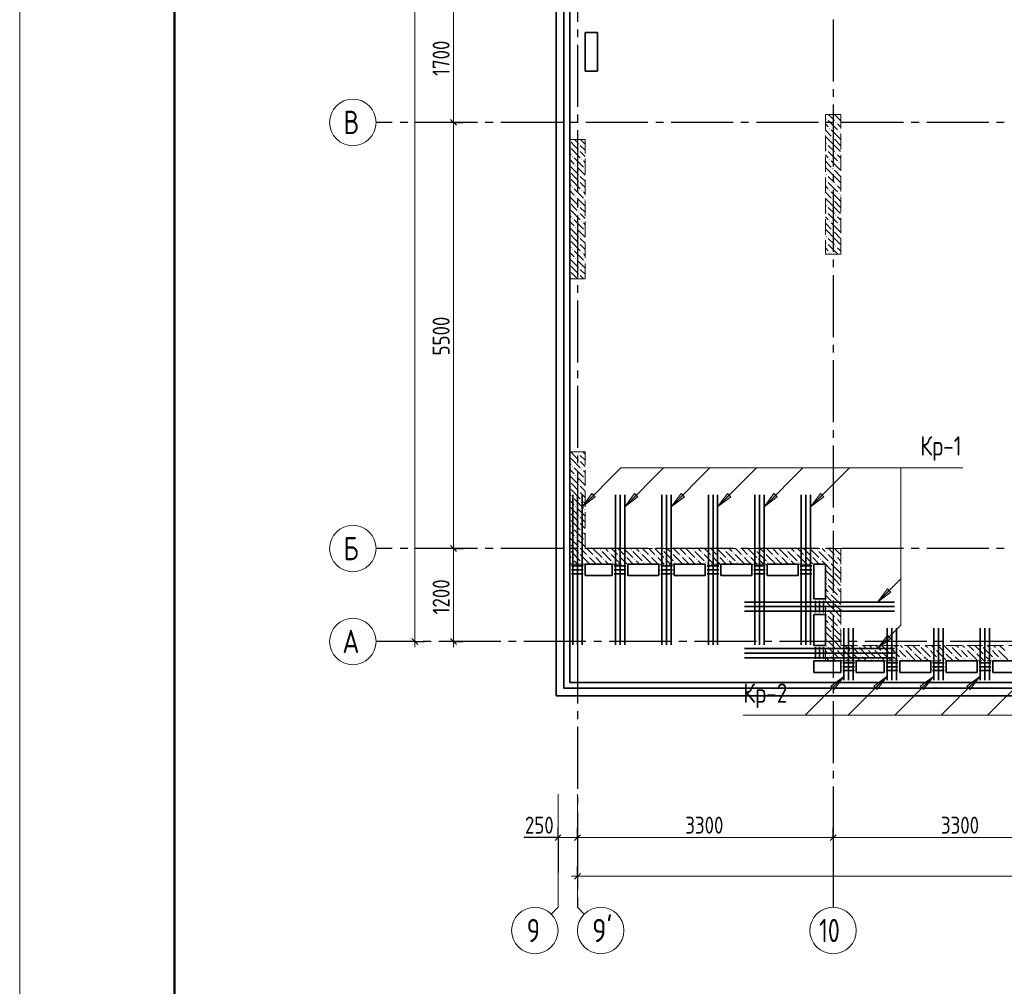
# Model space of a CAD drawing. Header units: millimetres. Extents: x 0 to 61017, y 0 to 42000.
# Tile 2 of 25: x 0 to 12710, y 15950 to 28426. Entities that reach past the tile are written whole.
import ezdxf

# ---------------------------------------------------------------- set-up
doc = ezdxf.new("R2010")
doc.units = ezdxf.units.MM
doc.linetypes.add('______2', pattern=[270, 200, -70])
doc.linetypes.add('______5', pattern=[1100, 800, -100, 100, -100])
for name, color, linetype, lineweight in [('S1 Стержни арматуры фон', 7, 'Continuous', 25), ('Standard', 7, 'Continuous', 25), ('ЖБ Пилон', 180, 'Continuous', 25), ('Оси', 40, '______5', 18), ('Позиционная метка номер позиции', 7, 'Continuous', 13), ('Поперечное армирование AW фон', 7, 'Continuous', 25), ('Размерная выноска', 7, 'Continuous', 13)]:
    doc.layers.add(name, color=color, linetype=linetype, lineweight=lineweight)
doc.layers.add('ЖБ Перекрытие верхний уровень', color=7, linetype='Continuous', lineweight=25, true_color=0xe0e0ff)
doc.layers.add('ЖБ Стена верхний уровень', color=7, linetype='Continuous', lineweight=25, true_color=0x006e00)
doc.styles.add('GOST 2.304-81', font='txt')
doc.styles.add('ISOCPEUR', font='txt')

msp = doc.modelspace()

# ---------------------------------------------------------------- hatches: boundary and pattern name
at = {"layer": 'ЖБ Пилон', "linetype": 'Continuous', "lineweight": 18, "transparency": 33554687}
for points in [[(10410, 27143), (10417, 27150), (10423, 27143), (10417, 27137)], [(10530, 27103), (10537, 27110), (10543, 27103), (10537, 27097)], [(10450, 27023), (10457, 27030), (10463, 27023), (10457, 27017)], [(10570, 26983), (10577, 26990), (10583, 26983), (10577, 26977)], [(7100, 26867), (7103, 26863), (7100, 26860)], [(7210, 26823), (7217, 26830), (7223, 26823), (7217, 26817)], [(10410, 26823), (10417, 26830), (10423, 26823), (10417, 26817)], [(10490, 26903), (10497, 26910), (10503, 26903), (10497, 26897)], [(7100, 26787), (7103, 26783), (7100, 26780)], [(7210, 26743), (7217, 26750), (7223, 26743), (7217, 26737)], [(10410, 26743), (10417, 26750), (10423, 26743), (10417, 26737)], [(10530, 26703), (10537, 26710), (10543, 26703), (10537, 26697)], [(7130, 26663), (7137, 26670), (7143, 26663), (7137, 26657)], [(7250, 26623), (7257, 26630), (7263, 26623), (7257, 26617)], [(10450, 26623), (10457, 26630), (10463, 26623), (10457, 26617)], [(10570, 26583), (10577, 26590), (10583, 26583), (10577, 26577)], [(7100, 26467), (7103, 26463), (7100, 26460)], [(7170, 26543), (7177, 26550), (7183, 26543), (7177, 26537)], [(7290, 26503), (7297, 26510), (7300, 26507), (7300, 26500), (7297, 26497)], [(10490, 26503), (10497, 26510), (10503, 26503), (10497, 26497)], [(7100, 26387), (7103, 26383), (7100, 26380)], [(7210, 26423), (7217, 26430), (7223, 26423), (7217, 26417)], [(7210, 26343), (7217, 26350), (7223, 26343), (7217, 26337)], [(10410, 26423), (10417, 26430), (10423, 26423), (10417, 26417)], [(10410, 26343), (10417, 26350), (10423, 26343), (10417, 26337)], [(7130, 26263), (7137, 26270), (7143, 26263), (7137, 26257)], [(7250, 26223), (7257, 26230), (7263, 26223), (7257, 26217)], [(10450, 26223), (10457, 26230), (10463, 26223), (10457, 26217)], [(10530, 26303), (10537, 26310), (10543, 26303), (10537, 26297)], [(10570, 26183), (10577, 26190), (10583, 26183), (10577, 26177)], [(7100, 26067), (7103, 26063), (7100, 26060)], [(7170, 26143), (7177, 26150), (7183, 26143), (7177, 26137)], [(7290, 26103), (7297, 26110), (7300, 26107), (7300, 26100), (7297, 26097)], [(10490, 26103), (10497, 26110), (10503, 26103), (10497, 26097)], [(7100, 25987), (7103, 25983), (7100, 25980)], [(7210, 26023), (7217, 26030), (7223, 26023), (7217, 26017)], [(7210, 25943), (7217, 25950), (7223, 25943), (7217, 25937)], [(10410, 26023), (10417, 26030), (10423, 26023), (10417, 26017)], [(10410, 25943), (10417, 25950), (10423, 25943), (10417, 25937)], [(7130, 25863), (7137, 25870), (7143, 25863), (7137, 25857)], [(7250, 25823), (7257, 25830), (7263, 25823), (7257, 25817)], [(10450, 25823), (10457, 25830), (10463, 25823), (10457, 25817)], [(10530, 25903), (10537, 25910), (10543, 25903), (10537, 25897)], [(7170, 25743), (7177, 25750), (7183, 25743), (7177, 25737)], [(7290, 25703), (7297, 25710), (7300, 25707), (7300, 25700), (7297, 25697)], [(10490, 25703), (10497, 25710), (10503, 25703), (10497, 25697)], [(10570, 25783), (10577, 25790), (10583, 25783), (10577, 25777)], [(7100, 25667), (7103, 25663), (7100, 25660)], [(7100, 25587), (7103, 25583), (7100, 25580)], [(7210, 25623), (7217, 25630), (7223, 25623), (7217, 25617)], [(7210, 25543), (7217, 25550), (7223, 25543), (7217, 25537)], [(10410, 25623), (10417, 25630), (10423, 25623), (10417, 25617)], [(10410, 25543), (10417, 25550), (10423, 25543), (10417, 25537)], [(7130, 25463), (7137, 25470), (7143, 25463), (7137, 25457)], [(7250, 25423), (7257, 25430), (7263, 25423), (7257, 25417)], [(10450, 25423), (10457, 25430), (10463, 25423), (10457, 25417)], [(10530, 25503), (10537, 25510), (10543, 25503), (10537, 25497)], [(7170, 25343), (7177, 25350), (7183, 25343), (7177, 25337)], [(7290, 25303), (7297, 25310), (7300, 25307), (7300, 25300), (7297, 25297)], [(7100, 25267), (7103, 25263), (7100, 25260)], [(7100, 25187), (7103, 25183), (7100, 25180)], [(7210, 25223), (7217, 25230), (7223, 25223), (7217, 25217)], [(7210, 25143), (7217, 25150), (7223, 25143), (7217, 25137)]]:
    msp.add_hatch(color=7, dxfattribs=at).paths.add_polyline_path(points, flags=16)
at = {"layer": 'ЖБ Стена верхний уровень', "linetype": 'Continuous', "lineweight": 18, "transparency": 33554687}
for points in [[(7100, 22787), (7103, 22783), (7100, 22780)], [(7210, 22823), (7217, 22830), (7223, 22823), (7217, 22817)], [(7130, 22663), (7137, 22670), (7143, 22663), (7137, 22657)], [(7210, 22743), (7217, 22750), (7223, 22743), (7217, 22737)], [(7250, 22623), (7257, 22630), (7263, 22623), (7257, 22617)], [(7170, 22543), (7177, 22550), (7183, 22543), (7177, 22537)], [(7290, 22503), (7297, 22510), (7300, 22507), (7300, 22500), (7297, 22497)], [(7100, 22467), (7103, 22463), (7100, 22460)], [(7100, 22387), (7103, 22383), (7100, 22380)], [(7210, 22423), (7217, 22430), (7223, 22423), (7217, 22417)], [(7130, 22263), (7137, 22270), (7143, 22263), (7137, 22257)], [(7210, 22343), (7217, 22350), (7223, 22343), (7217, 22337)], [(7170, 22143), (7177, 22150), (7183, 22143), (7177, 22137)], [(7250, 22223), (7257, 22230), (7263, 22223), (7257, 22217)], [(7100, 22067), (7103, 22063), (7100, 22060)], [(7210, 22023), (7217, 22030), (7223, 22023), (7217, 22017)], [(7290, 22103), (7297, 22110), (7300, 22107), (7300, 22100), (7297, 22097)], [(7100, 21987), (7103, 21983), (7100, 21980)], [(7130, 21863), (7137, 21870), (7143, 21863), (7137, 21857)], [(7210, 21943), (7217, 21950), (7223, 21943), (7217, 21937)], [(7170, 21743), (7177, 21750), (7183, 21743), (7177, 21737)], [(7250, 21823), (7257, 21830), (7263, 21823), (7257, 21817)], [(7100, 21667), (7103, 21663), (7100, 21660)], [(7210, 21623), (7217, 21630), (7223, 21623), (7217, 21617)], [(7290, 21703), (7297, 21710), (7300, 21707), (7300, 21700), (7297, 21697)], [(7100, 21587), (7103, 21583), (7100, 21580)], [(7210, 21543), (7217, 21550), (7223, 21543), (7217, 21537)], [(7330, 21503), (7337, 21510), (7343, 21503), (7337, 21497)], [(7410, 21503), (7417, 21510), (7423, 21503), (7417, 21497)], [(7490, 21583), (7497, 21590), (7503, 21583), (7497, 21577)], [(7610, 21543), (7617, 21550), (7623, 21543), (7617, 21537)], [(7730, 21503), (7737, 21510), (7743, 21503), (7737, 21497)], [(7810, 21503), (7817, 21510), (7823, 21503), (7817, 21497)], [(7890, 21583), (7897, 21590), (7903, 21583), (7897, 21577)], [(8010, 21543), (8017, 21550), (8023, 21543), (8017, 21537)], [(8130, 21503), (8137, 21510), (8143, 21503), (8137, 21497)], [(8210, 21503), (8217, 21510), (8223, 21503), (8217, 21497)], [(8290, 21583), (8297, 21590), (8303, 21583), (8297, 21577)], [(8410, 21543), (8417, 21550), (8423, 21543), (8417, 21537)], [(8530, 21503), (8537, 21510), (8543, 21503), (8537, 21497)], [(8610, 21503), (8617, 21510), (8623, 21503), (8617, 21497)], [(8690, 21583), (8697, 21590), (8703, 21583), (8697, 21577)], [(8810, 21543), (8817, 21550), (8823, 21543), (8817, 21537)], [(8930, 21503), (8937, 21510), (8943, 21503), (8937, 21497)], [(9010, 21503), (9017, 21510), (9023, 21503), (9017, 21497)], [(9090, 21583), (9097, 21590), (9103, 21583), (9097, 21577)], [(9210, 21543), (9217, 21550), (9223, 21543), (9217, 21537)], [(9330, 21503), (9337, 21510), (9343, 21503), (9337, 21497)], [(9410, 21503), (9417, 21510), (9423, 21503), (9417, 21497)], [(9490, 21583), (9497, 21590), (9503, 21583), (9497, 21577)], [(9610, 21543), (9617, 21550), (9623, 21543), (9617, 21537)], [(9730, 21503), (9737, 21510), (9743, 21503), (9737, 21497)], [(9810, 21503), (9817, 21510), (9823, 21503), (9817, 21497)], [(9890, 21583), (9897, 21590), (9903, 21583), (9897, 21577)], [(10010, 21543), (10017, 21550), (10023, 21543), (10017, 21537)], [(10130, 21503), (10137, 21510), (10143, 21503), (10137, 21497)], [(10210, 21503), (10217, 21510), (10223, 21503), (10217, 21497)], [(10290, 21583), (10297, 21590), (10303, 21583), (10297, 21577)], [(10410, 21543), (10417, 21550), (10423, 21543), (10417, 21537)], [(10530, 21503), (10537, 21510), (10543, 21503), (10537, 21497)], [(7130, 21463), (7137, 21470), (7143, 21463), (7137, 21457)], [(7250, 21423), (7257, 21430), (7263, 21423), (7257, 21417)], [(7530, 21463), (7537, 21470), (7543, 21463), (7537, 21457)], [(7650, 21423), (7657, 21430), (7663, 21423), (7657, 21417)], [(7930, 21463), (7937, 21470), (7943, 21463), (7937, 21457)], [(8050, 21423), (8057, 21430), (8063, 21423), (8057, 21417)], [(8330, 21463), (8337, 21470), (8343, 21463), (8337, 21457)], [(8450, 21423), (8457, 21430), (8463, 21423), (8457, 21417)], [(8730, 21463), (8737, 21470), (8743, 21463), (8737, 21457)], [(8850, 21423), (8857, 21430), (8863, 21423), (8857, 21417)], [(9130, 21463), (9137, 21470), (9143, 21463), (9137, 21457)], [(9250, 21423), (9257, 21430), (9263, 21423), (9257, 21417)], [(9530, 21463), (9537, 21470), (9543, 21463), (9537, 21457)], [(9650, 21423), (9657, 21430), (9663, 21423), (9657, 21417)], [(9930, 21463), (9937, 21470), (9943, 21463), (9937, 21457)], [(10050, 21423), (10057, 21430), (10063, 21423), (10057, 21417)], [(10330, 21463), (10337, 21470), (10343, 21463), (10337, 21457)], [(10450, 21423), (10457, 21430), (10463, 21423), (10457, 21417)], [(10570, 21383), (10577, 21390), (10583, 21383), (10577, 21377)], [(10410, 21223), (10417, 21230), (10423, 21223), (10417, 21217)], [(10490, 21303), (10497, 21310), (10503, 21303), (10497, 21297)], [(10410, 21143), (10417, 21150), (10423, 21143), (10417, 21137)], [(10530, 21103), (10537, 21110), (10543, 21103), (10537, 21097)], [(10450, 21023), (10457, 21030), (10463, 21023), (10457, 21017)], [(10570, 20983), (10577, 20990), (10583, 20983), (10577, 20977)], [(10490, 20903), (10497, 20910), (10503, 20903), (10497, 20897)], [(10410, 20823), (10417, 20830), (10423, 20823), (10417, 20817)], [(10410, 20743), (10417, 20750), (10423, 20743), (10417, 20737)], [(10450, 20623), (10457, 20630), (10463, 20623), (10457, 20617)], [(10530, 20703), (10537, 20710), (10543, 20703), (10537, 20697)], [(10490, 20503), (10497, 20510), (10503, 20503), (10497, 20497)], [(10570, 20583), (10577, 20590), (10583, 20583), (10577, 20577)], [(10410, 20423), (10417, 20430), (10423, 20423), (10417, 20417)], [(10410, 20343), (10417, 20350), (10423, 20343), (10417, 20337)], [(10810, 20343), (10817, 20350), (10823, 20343), (10817, 20337)], [(11210, 20343), (11217, 20350), (11223, 20343), (11217, 20337)], [(11610, 20343), (11617, 20350), (11623, 20343), (11617, 20337)], [(12010, 20343), (12017, 20350), (12023, 20343), (12017, 20337)], [(12410, 20343), (12417, 20350), (12423, 20343), (12417, 20337)], [(10450, 20223), (10457, 20230), (10463, 20223), (10457, 20217)], [(10530, 20303), (10537, 20310), (10543, 20303), (10537, 20297)], [(10610, 20303), (10617, 20310), (10623, 20303), (10617, 20297)], [(10730, 20263), (10737, 20270), (10743, 20263), (10737, 20257)], [(10850, 20223), (10857, 20230), (10863, 20223), (10857, 20217)], [(10930, 20303), (10937, 20310), (10943, 20303), (10937, 20297)], [(11010, 20303), (11017, 20310), (11023, 20303), (11017, 20297)], [(11130, 20263), (11137, 20270), (11143, 20263), (11137, 20257)], [(11250, 20223), (11257, 20230), (11263, 20223), (11257, 20217)], [(11330, 20303), (11337, 20310), (11343, 20303), (11337, 20297)], [(11410, 20303), (11417, 20310), (11423, 20303), (11417, 20297)], [(11530, 20263), (11537, 20270), (11543, 20263), (11537, 20257)], [(11650, 20223), (11657, 20230), (11663, 20223), (11657, 20217)], [(11730, 20303), (11737, 20310), (11743, 20303), (11737, 20297)], [(11810, 20303), (11817, 20310), (11823, 20303), (11817, 20297)], [(11930, 20263), (11937, 20270), (11943, 20263), (11937, 20257)], [(12050, 20223), (12057, 20230), (12063, 20223), (12057, 20217)], [(12130, 20303), (12137, 20310), (12143, 20303), (12137, 20297)], [(12210, 20303), (12217, 20310), (12223, 20303), (12217, 20297)], [(12330, 20263), (12337, 20270), (12343, 20263), (12337, 20257)], [(12450, 20223), (12457, 20230), (12463, 20223), (12457, 20217)], [(12530, 20303), (12537, 20310), (12543, 20303), (12537, 20297)], [(12610, 20303), (12617, 20310), (12623, 20303), (12617, 20297)], [(10570, 20183), (10577, 20190), (10583, 20183), (10577, 20177)], [(10650, 20183), (10657, 20190), (10663, 20183), (10657, 20177)], [(10970, 20183), (10977, 20190), (10983, 20183), (10977, 20177)], [(11050, 20183), (11057, 20190), (11063, 20183), (11057, 20177)], [(11370, 20183), (11377, 20190), (11383, 20183), (11377, 20177)], [(11450, 20183), (11457, 20190), (11463, 20183), (11457, 20177)], [(11770, 20183), (11777, 20190), (11783, 20183), (11777, 20177)], [(11850, 20183), (11857, 20190), (11863, 20183), (11857, 20177)], [(12170, 20183), (12177, 20190), (12183, 20183), (12177, 20177)], [(12250, 20183), (12257, 20190), (12263, 20183), (12257, 20177)], [(12570, 20183), (12577, 20190), (12583, 20183), (12577, 20177)], [(12650, 20183), (12657, 20190), (12663, 20183), (12657, 20177)]]:
    msp.add_hatch(color=7, dxfattribs=at).paths.add_polyline_path(points, flags=16)
at = {"layer": 'Позиционная метка номер позиции', "linetype": 'Continuous', "lineweight": 13, "transparency": 33554687}
for points in [[(7430, 22268), (7260, 22140), (7387, 22310)], [(7430, 22268), (7260, 22140), (7387, 22310)], [(7980, 22268), (7810, 22140), (7937, 22310)], [(8580, 22268), (8410, 22140), (8537, 22310)], [(9180, 22268), (9010, 22140), (9137, 22310)], [(9780, 22268), (9610, 22140), (9737, 22310)], [(10380, 22268), (10210, 22140), (10337, 22310)], [(11245, 21037), (11075, 20910), (11202, 21080)], [(11245, 20437), (11075, 20310), (11202, 20480)], [(11245, 20437), (11075, 20310), (11202, 20480)], [(10470, 19822), (10640, 19950), (10513, 19780)], [(11025, 19822), (11195, 19950), (11068, 19780)], [(11625, 19822), (11795, 19950), (11668, 19780)], [(12225, 19822), (12395, 19950), (12268, 19780)]]:
    msp.add_hatch(color=7, dxfattribs=at).paths.add_polyline_path(points, flags=16)

# ---------------------------------------------------------------- linework, layer by layer
at = {"layer": 'S1 Стержни арматуры фон', "color": 7, "linetype": 'Continuous', "lineweight": 35, "transparency": 33554687}
for p, q in [((7140, 22294), (7140, 20356)), ((7140, 22294), (7140, 20356)), ((7200, 22294), (7200, 20356)), ((7200, 22294), (7200, 20356)), ((7260, 22294), (7260, 20356)), ((7260, 22294), (7260, 20356)), ((7690, 22294), (7690, 20356)), ((7690, 22294), (7690, 20356)), ((7750, 22294), (7750, 20356)), ((7750, 22294), (7750, 20356)), ((7810, 22294), (7810, 20356)), ((7810, 22294), (7810, 20356)), ((8290, 22294), (8290, 20356)), ((8290, 22294), (8290, 20356)), ((8350, 22294), (8350, 20356)), ((8350, 22294), (8350, 20356)), ((8410, 22294), (8410, 20356)), ((8410, 22294), (8410, 20356)), ((8890, 22294), (8890, 20356)), ((8890, 22294), (8890, 20356)), ((8950, 22294), (8950, 20356)), ((8950, 22294), (8950, 20356)), ((9010, 22294), (9010, 20356)), ((9010, 22294), (9010, 20356)), ((9490, 22294), (9490, 20356)), ((9490, 22294), (9490, 20356)), ((9550, 22294), (9550, 20356)), ((9550, 22294), (9550, 20356)), ((9610, 22294), (9610, 20356)), ((9610, 22294), (9610, 20356)), ((10090, 22294), (10090, 20356)), ((10090, 22294), (10090, 20356)), ((10150, 22294), (10150, 20356)), ((10150, 22294), (10150, 20356)), ((10210, 22294), (10210, 20356)), ((10210, 22294), (10210, 20356)), ((11294, 20910), (9356, 20910)), ((11294, 20910), (9356, 20910)), ((11294, 20850), (9356, 20850)), ((11294, 20850), (9356, 20850)), ((11294, 20790), (9356, 20790)), ((11294, 20790), (9356, 20790)), ((10640, 19900), (10640, 20572)), ((10700, 19900), (10700, 20572)), ((10760, 19900), (10760, 20572)), ((11200, 19900), (11200, 20572)), ((11260, 19900), (11260, 20572)), ((11320, 19900), (11320, 20572)), ((11800, 19900), (11800, 20572)), ((11860, 19900), (11860, 20572)), ((11920, 19900), (11920, 20572)), ((12400, 19900), (12400, 20572)), ((12460, 19900), (12460, 20572)), ((12520, 19900), (12520, 20572)), ((11294, 20310), (9356, 20310)), ((11294, 20310), (9356, 20310)), ((11294, 20250), (9356, 20250)), ((11294, 20250), (9356, 20250)), ((11294, 20190), (9356, 20190)), ((11294, 20190), (9356, 20190))]:
    msp.add_line(p, q, dxfattribs=at)
at = {"layer": 'Standard', "color": 7, "linetype": 'Continuous', "lineweight": 13, "transparency": 33554687}
for p, q in [((5600, 27100), (5600, 28800)), ((5600, 21600), (5600, 27100)), ((5100, 20400), (5100, 20325)), ((5600, 20400), (5600, 20325)), ((6950, 16970), (6950, 18432)), ((7200, 16970), (7200, 18432)), ((6950, 17870), (6875, 17870)), ((6950, 17870), (7200, 17870)), ((7200, 17870), (10500, 17870)), ((10500, 17870), (13800, 17870)), ((7200, 17370), (7125, 17370)), ((49280, 17370), (7200, 17370)), ((6950, 16970), (6862, 16882)), ((7200, 16970), (7288, 16882))]:
    msp.add_line(p, q, dxfattribs=at)
at = {"layer": 'Standard', "color": 251, "linetype": 'Continuous', "lineweight": -3, "true_color": 0x656565, "transparency": 33554687}
for p, q in [((5600, 27100), (5475, 27100)), ((5600, 27100), (5725, 27100)), ((5600, 27100), (5600, 27100)), ((5600, 21600), (5475, 21600)), ((5600, 21600), (5725, 21600)), ((5600, 21600), (5600, 21600)), ((5100, 20400), (4975, 20400)), ((5100, 20400), (5225, 20400)), ((5100, 20400), (5100, 20400)), ((5600, 20400), (5475, 20400)), ((5600, 20400), (5725, 20400)), ((5600, 20400), (5600, 20400)), ((6950, 17870), (6950, 17995)), ((7200, 17870), (7200, 17995)), ((10500, 17870), (10500, 17995)), ((6950, 17870), (6950, 17745)), ((6950, 17870), (6950, 17418)), ((7200, 17870), (7200, 17745)), ((7200, 17870), (7200, 17418)), ((10500, 17870), (10500, 17745)), ((10500, 17870), (10500, 17418)), ((7200, 17370), (7200, 17495)), ((7200, 17370), (7200, 17245)), ((7200, 17370), (7200, 17370))]:
    msp.add_line(p, q, dxfattribs=at)
at = {"layer": 'Standard', "color": 7, "linetype": 'Continuous', "lineweight": 25, "transparency": 33554687}
for p, q in [((5638, 27063), (5562, 27138)), ((5638, 21562), (5562, 21638)), ((5138, 20362), (5062, 20438)), ((5638, 20362), (5562, 20438)), ((6912, 17833), (6987, 17907)), ((7162, 17833), (7238, 17907)), ((10462, 17833), (10538, 17907)), ((7238, 17407), (7162, 17333))]:
    msp.add_line(p, q, dxfattribs=at)
at = {"layer": 'Standard', "color": 7, "linetype": 'Continuous', "lineweight": 13, "transparency": 33554687}
msp.add_lwpolyline([(0, 0), (59400, 0), (59400, 42000), (0, 42000), (0, 0)], close=True, dxfattribs=at)
at = {"layer": 'Standard', "color": 7, "linetype": 'Continuous', "lineweight": 50, "transparency": 33554687}
msp.add_lwpolyline([(2000, 41500), (58900, 41500), (58900, 500), (2000, 500), (2000, 41500)], close=True, dxfattribs=at)
at = {"layer": 'Standard', "color": 7, "linetype": 'Continuous', "lineweight": 13, "transparency": 33554687}
for points in [[(5100, 20400), (5100, 29236), (5100, 29236), (5100, 38900)], [(5600, 20400), (5600, 20655), (5600, 20655), (5600, 21600)]]:
    msp.add_lwpolyline(points, dxfattribs=at)
at = {"layer": 'Standard', "color": 254, "linetype": 'Continuous', "lineweight": 35, "true_color": 0xc4c4ff, "transparency": 33554687}
for points in [[(6925, 19700), (49880, 19700), (49880, 37584), (6925, 37584), (6925, 19700)], [(7025, 19800), (49780, 19800), (49780, 37484), (7025, 37484), (7025, 19800)]]:
    msp.add_lwpolyline(points, dxfattribs=at)
at = {"layer": 'ЖБ Перекрытие верхний уровень', "color": 7, "linetype": 'Continuous', "lineweight": 35, "transparency": 33554687}
for p, q in [((7100, 34500), (7100, 19870)), ((7460, 28260), (7300, 28260)), ((7300, 28260), (7300, 27760)), ((7460, 27760), (7460, 28260)), ((7300, 27760), (7460, 27760)), ((7300, 21250), (7300, 21400)), ((7300, 21400), (7650, 21400)), ((7650, 21400), (7650, 21250)), ((7850, 21250), (7850, 21400)), ((7850, 21400), (8250, 21400)), ((8250, 21400), (8250, 21250)), ((8450, 21250), (8450, 21400)), ((8450, 21400), (8850, 21400)), ((8850, 21400), (8850, 21250)), ((9050, 21250), (9050, 21400)), ((9050, 21400), (9450, 21400)), ((9450, 21400), (9450, 21250)), ((9650, 21250), (9650, 21400)), ((9650, 21400), (10050, 21400)), ((10050, 21400), (10050, 21250)), ((10250, 20950), (10250, 21400)), ((10250, 21400), (10400, 21400)), ((10400, 21400), (10400, 20950)), ((7650, 21250), (7300, 21250)), ((8250, 21250), (7850, 21250)), ((8850, 21250), (8450, 21250)), ((9450, 21250), (9050, 21250)), ((10050, 21250), (9650, 21250)), ((10400, 20950), (10250, 20950)), ((10250, 20350), (10250, 20750)), ((10250, 20750), (10400, 20750)), ((10400, 20750), (10400, 20350)), ((10400, 20350), (10250, 20350)), ((10250, 20150), (10600, 20150)), ((10250, 20000), (10250, 20150)), ((10600, 20150), (10600, 20000)), ((10800, 20000), (10800, 20150)), ((10800, 20150), (11160, 20150)), ((11160, 20150), (11160, 20000)), ((11360, 20150), (11760, 20150)), ((11360, 20000), (11360, 20150)), ((11760, 20150), (11760, 20000)), ((11960, 20150), (12360, 20150)), ((11960, 20000), (11960, 20150)), ((12360, 20150), (12360, 20000)), ((12560, 20150), (12960, 20150)), ((12560, 20000), (12560, 20150)), ((10600, 20000), (10250, 20000)), ((11160, 20000), (10800, 20000)), ((11760, 20000), (11360, 20000)), ((12360, 20000), (11960, 20000)), ((12960, 20000), (12560, 20000)), ((7100, 19870), (28240, 19870))]:
    msp.add_line(p, q, dxfattribs=at)
at = {"layer": 'ЖБ Пилон', "color": 253, "linetype": '______2', "lineweight": 13, "true_color": 0xa0a0a0, "transparency": 33554687}
for p, q in [((10400, 27200), (10400, 25400)), ((10600, 27200), (10400, 27200)), ((10600, 25400), (10600, 27200)), ((7100, 26880), (7100, 25080)), ((7300, 26880), (7100, 26880)), ((7300, 25080), (7300, 26880)), ((10400, 25400), (10600, 25400)), ((7100, 25080), (7300, 25080))]:
    msp.add_line(p, q, dxfattribs=at)
at = {"layer": 'ЖБ Пилон', "color": 9, "linetype": 'Continuous', "lineweight": 18, "true_color": 0xc7c7c7, "transparency": 33554687}
for p, q in [((10440, 27200), (10517, 27123)), ((10520, 27200), (10597, 27123)), ((10400, 27080), (10437, 27043)), ((10437, 27123), (10557, 27003)), ((10597, 27043), (10557, 27083)), ((10400, 27000), (10477, 26923)), ((10597, 26883), (10477, 27003)), ((10600, 27040), (10597, 27043)), ((10597, 26963), (10600, 26960)), ((7157, 26803), (7117, 26843)), ((7160, 26880), (7197, 26843)), ((7300, 26820), (7240, 26880)), ((10517, 26803), (10400, 26920)), ((10517, 26883), (10597, 26803)), ((10597, 26883), (10600, 26880)), ((7100, 26700), (7117, 26683)), ((7117, 26763), (7237, 26643)), ((7197, 26763), (7157, 26803)), ((7237, 26803), (7300, 26740)), ((7237, 26723), (7300, 26660)), ((10437, 26803), (10517, 26723)), ((10437, 26723), (10557, 26603)), ((10517, 26803), (10597, 26723)), ((10597, 26803), (10600, 26800)), ((7100, 26620), (7157, 26563)), ((7157, 26643), (7277, 26523)), ((7300, 26580), (7277, 26603)), ((10400, 26680), (10437, 26643)), ((10400, 26600), (10477, 26523)), ((10597, 26483), (10477, 26603)), ((10597, 26643), (10557, 26683)), ((10600, 26640), (10597, 26643)), ((7100, 26540), (7197, 26443)), ((7157, 26403), (7117, 26443)), ((7300, 26420), (7197, 26523)), ((10517, 26403), (10400, 26520)), ((10517, 26483), (10597, 26403)), ((10597, 26563), (10600, 26560)), ((10597, 26483), (10600, 26480)), ((7117, 26363), (7237, 26243)), ((7197, 26363), (7157, 26403)), ((7237, 26403), (7300, 26340)), ((7237, 26323), (7300, 26260)), ((10437, 26403), (10517, 26323)), ((10437, 26323), (10557, 26203)), ((10517, 26403), (10597, 26323)), ((10597, 26403), (10600, 26400)), ((7100, 26300), (7117, 26283)), ((7100, 26220), (7157, 26163)), ((7157, 26243), (7277, 26123)), ((7300, 26180), (7277, 26203)), ((10400, 26280), (10437, 26243)), ((10400, 26200), (10477, 26123)), ((10597, 26083), (10477, 26203)), ((10597, 26243), (10557, 26283)), ((10600, 26240), (10597, 26243)), ((7100, 26140), (7197, 26043)), ((7300, 26020), (7197, 26123)), ((10517, 26003), (10400, 26120)), ((10517, 26083), (10597, 26003)), ((10597, 26163), (10600, 26160)), ((10597, 26083), (10600, 26080)), ((7157, 26003), (7117, 26043)), ((7117, 25963), (7237, 25843)), ((7197, 25963), (7157, 26003)), ((7237, 26003), (7300, 25940)), ((10437, 26003), (10517, 25923)), ((10517, 26003), (10597, 25923)), ((10597, 26003), (10600, 26000)), ((7100, 25900), (7117, 25883)), ((7100, 25820), (7157, 25763)), ((7157, 25843), (7277, 25723)), ((7237, 25923), (7300, 25860)), ((7300, 25780), (7277, 25803)), ((10400, 25880), (10437, 25843)), ((10437, 25923), (10557, 25803)), ((10597, 25683), (10477, 25803)), ((10597, 25843), (10557, 25883)), ((10600, 25840), (10597, 25843)), ((7100, 25740), (7197, 25643)), ((7300, 25620), (7197, 25723)), ((10400, 25800), (10477, 25723)), ((10517, 25603), (10400, 25720)), ((10517, 25683), (10597, 25603)), ((10597, 25763), (10600, 25760)), ((10597, 25683), (10600, 25680)), ((7157, 25603), (7117, 25643)), ((7117, 25563), (7237, 25443)), ((7197, 25563), (7157, 25603)), ((7237, 25603), (7300, 25540)), ((10437, 25603), (10517, 25523)), ((10517, 25603), (10597, 25523)), ((10597, 25603), (10600, 25600)), ((7100, 25500), (7117, 25483)), ((7157, 25443), (7277, 25323)), ((7237, 25523), (7300, 25460)), ((10400, 25480), (10437, 25443)), ((10437, 25523), (10557, 25403)), ((10597, 25443), (10557, 25483)), ((10600, 25440), (10597, 25443)), ((7100, 25420), (7157, 25363)), ((7100, 25340), (7197, 25243)), ((7300, 25220), (7197, 25323)), ((7300, 25380), (7277, 25403)), ((10400, 25400), (10400, 25400)), ((10480, 25400), (10477, 25403)), ((7157, 25203), (7117, 25243)), ((7197, 25163), (7157, 25203)), ((7237, 25203), (7300, 25140)), ((7100, 25100), (7117, 25083)), ((7117, 25163), (7200, 25080)), ((7237, 25123), (7280, 25080))]:
    msp.add_line(p, q, dxfattribs=at)
at = {"layer": 'ЖБ Стена верхний уровень', "color": 251, "linetype": '______2', "lineweight": 13, "true_color": 0x656565, "transparency": 33554687}
for p, q in [((7100, 22850), (7100, 21400)), ((7300, 22850), (7100, 22850)), ((7300, 21600), (7300, 22850)), ((10600, 21600), (7300, 21600)), ((10600, 21400), (10600, 21600)), ((7100, 21400), (7300, 21400)), ((7300, 21400), (10400, 21400)), ((10400, 21400), (10400, 20150)), ((10600, 20350), (10600, 21400)), ((14320, 20350), (10600, 20350)), ((10400, 20150), (10600, 20150)), ((10600, 20150), (14520, 20150))]:
    msp.add_line(p, q, dxfattribs=at)
at = {"layer": 'ЖБ Стена верхний уровень', "color": 9, "linetype": 'Continuous', "lineweight": 18, "true_color": 0xc7c7c7, "transparency": 33554687}
for p, q in [((7157, 22803), (7117, 22843)), ((7117, 22763), (7237, 22643)), ((7197, 22763), (7157, 22803)), ((7190, 22850), (7197, 22843)), ((7237, 22803), (7300, 22740)), ((7300, 22820), (7270, 22850)), ((7100, 22700), (7117, 22683)), ((7157, 22643), (7277, 22523)), ((7237, 22723), (7300, 22660)), ((7100, 22620), (7157, 22563)), ((7100, 22540), (7197, 22443)), ((7300, 22420), (7197, 22523)), ((7300, 22580), (7277, 22603)), ((7157, 22403), (7117, 22443)), ((7197, 22363), (7157, 22403)), ((7237, 22403), (7300, 22340)), ((7100, 22300), (7117, 22283)), ((7117, 22363), (7237, 22243)), ((7157, 22243), (7277, 22123)), ((7237, 22323), (7300, 22260)), ((7100, 22220), (7157, 22163)), ((7100, 22140), (7197, 22043)), ((7300, 22020), (7197, 22123)), ((7300, 22180), (7277, 22203)), ((7157, 22003), (7117, 22043)), ((7197, 21963), (7157, 22003)), ((7237, 22003), (7300, 21940)), ((7100, 21900), (7117, 21883)), ((7117, 21963), (7237, 21843)), ((7237, 21923), (7300, 21860)), ((7100, 21820), (7157, 21763)), ((7100, 21740), (7197, 21643)), ((7157, 21843), (7277, 21723)), ((7300, 21780), (7277, 21803)), ((7157, 21603), (7117, 21643)), ((7300, 21620), (7197, 21723)), ((7100, 21500), (7117, 21483)), ((7117, 21563), (7237, 21443)), ((7197, 21563), (7157, 21603)), ((7237, 21603), (7300, 21540)), ((7237, 21523), (7300, 21460)), ((7300, 21540), (7317, 21523)), ((7320, 21600), (7397, 21523)), ((7397, 21443), (7357, 21483)), ((7400, 21600), (7517, 21483)), ((7437, 21483), (7520, 21400)), ((7517, 21563), (7637, 21443)), ((7597, 21563), (7560, 21600)), ((7637, 21523), (7757, 21403)), ((7640, 21600), (7717, 21523)), ((7720, 21600), (7797, 21523)), ((7797, 21443), (7757, 21483)), ((7800, 21600), (7917, 21483)), ((7837, 21483), (7920, 21400)), ((7917, 21563), (8037, 21443)), ((7997, 21563), (7960, 21600)), ((8037, 21523), (8157, 21403)), ((8040, 21600), (8117, 21523)), ((8120, 21600), (8197, 21523)), ((8197, 21443), (8157, 21483)), ((8200, 21600), (8317, 21483)), ((8237, 21483), (8320, 21400)), ((8317, 21563), (8437, 21443)), ((8397, 21563), (8360, 21600)), ((8437, 21523), (8557, 21403)), ((8440, 21600), (8517, 21523)), ((8520, 21600), (8597, 21523)), ((8597, 21443), (8557, 21483)), ((8600, 21600), (8717, 21483)), ((8637, 21483), (8720, 21400)), ((8717, 21563), (8837, 21443)), ((8797, 21563), (8760, 21600)), ((8837, 21523), (8957, 21403)), ((8840, 21600), (8917, 21523)), ((8920, 21600), (8997, 21523)), ((8997, 21443), (8957, 21483)), ((9000, 21600), (9117, 21483)), ((9037, 21483), (9120, 21400)), ((9117, 21563), (9237, 21443)), ((9197, 21563), (9160, 21600)), ((9237, 21523), (9357, 21403)), ((9240, 21600), (9317, 21523)), ((9320, 21600), (9397, 21523)), ((9397, 21443), (9357, 21483)), ((9400, 21600), (9517, 21483)), ((9437, 21483), (9520, 21400)), ((9517, 21563), (9637, 21443)), ((9597, 21563), (9560, 21600)), ((9637, 21523), (9757, 21403)), ((9640, 21600), (9717, 21523)), ((9720, 21600), (9797, 21523)), ((9797, 21443), (9757, 21483)), ((9800, 21600), (9917, 21483)), ((9837, 21483), (9920, 21400)), ((9917, 21563), (10037, 21443)), ((9997, 21563), (9960, 21600)), ((10037, 21523), (10157, 21403)), ((10040, 21600), (10117, 21523)), ((10120, 21600), (10197, 21523)), ((10197, 21443), (10157, 21483)), ((10200, 21600), (10317, 21483)), ((10237, 21483), (10320, 21400)), ((10317, 21563), (10437, 21443)), ((10397, 21563), (10360, 21600)), ((10437, 21523), (10557, 21403)), ((10440, 21600), (10517, 21523)), ((10520, 21600), (10597, 21523)), ((10597, 21443), (10557, 21483)), ((7100, 21420), (7120, 21400)), ((7157, 21443), (7200, 21400)), ((7280, 21400), (7277, 21403)), ((7300, 21460), (7357, 21403)), ((7437, 21403), (7397, 21443)), ((7557, 21443), (7600, 21400)), ((7680, 21400), (7677, 21403)), ((7837, 21403), (7797, 21443)), ((7957, 21443), (8000, 21400)), ((8080, 21400), (8077, 21403)), ((8237, 21403), (8197, 21443)), ((8357, 21443), (8400, 21400)), ((8480, 21400), (8477, 21403)), ((8637, 21403), (8597, 21443)), ((8757, 21443), (8800, 21400)), ((8880, 21400), (8877, 21403)), ((9037, 21403), (8997, 21443)), ((9157, 21443), (9200, 21400)), ((9280, 21400), (9277, 21403)), ((9437, 21403), (9397, 21443)), ((9557, 21443), (9600, 21400)), ((9680, 21400), (9677, 21403)), ((9837, 21403), (9797, 21443)), ((9957, 21443), (10000, 21400)), ((10080, 21400), (10077, 21403)), ((10237, 21403), (10197, 21443)), ((10357, 21443), (10400, 21400)), ((10400, 21400), (10477, 21323)), ((10480, 21400), (10477, 21403)), ((10597, 21283), (10480, 21400)), ((10600, 21440), (10597, 21443)), ((10597, 21363), (10600, 21360)), ((10517, 21203), (10400, 21320)), ((10517, 21283), (10597, 21203)), ((10597, 21283), (10600, 21280)), ((10437, 21203), (10517, 21123)), ((10437, 21123), (10557, 21003)), ((10517, 21203), (10597, 21123)), ((10597, 21203), (10600, 21200)), ((10400, 21080), (10437, 21043)), ((10400, 21000), (10477, 20923)), ((10597, 20883), (10477, 21003)), ((10597, 21043), (10557, 21083)), ((10600, 21040), (10597, 21043)), ((10517, 20803), (10400, 20920)), ((10517, 20883), (10597, 20803)), ((10597, 20963), (10600, 20960)), ((10597, 20883), (10600, 20880)), ((10437, 20803), (10517, 20723)), ((10437, 20723), (10557, 20603)), ((10517, 20803), (10597, 20723)), ((10597, 20803), (10600, 20800)), ((10400, 20680), (10437, 20643)), ((10400, 20600), (10477, 20523)), ((10597, 20483), (10477, 20603)), ((10597, 20643), (10557, 20683)), ((10600, 20640), (10597, 20643)), ((10517, 20403), (10400, 20520)), ((10517, 20483), (10597, 20403)), ((10597, 20563), (10600, 20560)), ((10597, 20483), (10600, 20480)), ((10437, 20403), (10517, 20323)), ((10517, 20403), (10597, 20323)), ((10597, 20403), (10600, 20400)), ((10650, 20350), (10717, 20283)), ((10730, 20350), (10837, 20243)), ((10890, 20350), (10917, 20323)), ((10970, 20350), (10997, 20323)), ((11050, 20350), (11117, 20283)), ((11130, 20350), (11237, 20243)), ((11290, 20350), (11317, 20323)), ((11370, 20350), (11397, 20323)), ((11450, 20350), (11517, 20283)), ((11530, 20350), (11637, 20243)), ((11690, 20350), (11717, 20323)), ((11770, 20350), (11797, 20323)), ((11850, 20350), (11917, 20283)), ((11930, 20350), (12037, 20243)), ((12090, 20350), (12117, 20323)), ((12170, 20350), (12197, 20323)), ((12250, 20350), (12317, 20283)), ((12330, 20350), (12437, 20243)), ((12490, 20350), (12517, 20323)), ((12570, 20350), (12597, 20323)), ((12650, 20350), (12717, 20283)), ((10400, 20280), (10437, 20243)), ((10437, 20323), (10557, 20203)), ((10597, 20243), (10557, 20283)), ((10600, 20240), (10597, 20243)), ((10637, 20203), (10600, 20240)), ((10637, 20283), (10757, 20163)), ((10757, 20243), (10850, 20150)), ((10837, 20323), (10957, 20203)), ((10997, 20243), (10957, 20283)), ((11037, 20203), (10997, 20243)), ((11037, 20283), (11157, 20163)), ((11157, 20243), (11250, 20150)), ((11237, 20323), (11357, 20203)), ((11397, 20243), (11357, 20283)), ((11437, 20203), (11397, 20243)), ((11437, 20283), (11557, 20163)), ((11557, 20243), (11650, 20150)), ((11637, 20323), (11757, 20203)), ((11797, 20243), (11757, 20283)), ((11837, 20203), (11797, 20243)), ((11837, 20283), (11957, 20163)), ((11957, 20243), (12050, 20150)), ((12037, 20323), (12157, 20203)), ((12197, 20243), (12157, 20283)), ((12237, 20203), (12197, 20243)), ((12237, 20283), (12357, 20163)), ((12357, 20243), (12450, 20150)), ((12437, 20323), (12557, 20203)), ((12597, 20243), (12557, 20283)), ((12637, 20203), (12597, 20243)), ((12637, 20283), (12757, 20163)), ((10400, 20200), (10450, 20150)), ((10530, 20150), (10477, 20203)), ((10597, 20163), (10600, 20160)), ((10600, 20160), (10610, 20150)), ((10677, 20163), (10690, 20150)), ((10930, 20150), (10877, 20203)), ((10997, 20163), (11010, 20150)), ((11077, 20163), (11090, 20150)), ((11330, 20150), (11277, 20203)), ((11397, 20163), (11410, 20150)), ((11477, 20163), (11490, 20150)), ((11730, 20150), (11677, 20203)), ((11797, 20163), (11810, 20150)), ((11877, 20163), (11890, 20150)), ((12130, 20150), (12077, 20203)), ((12197, 20163), (12210, 20150)), ((12277, 20163), (12290, 20150)), ((12530, 20150), (12477, 20203)), ((12597, 20163), (12610, 20150)), ((12677, 20163), (12690, 20150))]:
    msp.add_line(p, q, dxfattribs=at)
at = {"layer": 'Оси', "color": 8, "linetype": '______5', "lineweight": -3, "transparency": 33554687}
for p, q in [((7200, 35800), (7200, 16970)), ((10500, 35030), (10500, 16970)), ((49910, 27100), (4600, 27100)), ((49910, 21600), (4600, 21600)), ((50210, 20400), (4600, 20400)), ((10574, 17456), (10574, 17456))]:
    msp.add_line(p, q, dxfattribs=at)
at = {"layer": 'Оси', "color": 7, "linetype": 'Continuous', "lineweight": 13, "transparency": 33554687}
for centre in [(4300, 27100), (4300, 21600), (4300, 20400), (6650, 16670), (7500, 16670), (10500, 16670)]:
    msp.add_circle(centre, 300, dxfattribs=at)
at = {"layer": 'Позиционная метка номер позиции', "color": 7, "linetype": 'Continuous', "lineweight": 13, "transparency": 33554687}
for p, q in [((7260, 22140), (7760, 22640)), ((7810, 22140), (8310, 22640)), ((8410, 22140), (8910, 22640)), ((9010, 22140), (9510, 22640)), ((9610, 22140), (10110, 22640)), ((10210, 22140), (10710, 22640)), ((7260, 22140), (7387, 22310)), ((7260, 22140), (7387, 22310)), ((7430, 22268), (7260, 22140)), ((7430, 22268), (7260, 22140)), ((7387, 22310), (7430, 22268)), ((7387, 22310), (7430, 22268)), ((7408, 22289), (7419, 22300)), ((7408, 22289), (7419, 22300)), ((7810, 22140), (7937, 22310)), ((7980, 22268), (7810, 22140)), ((7937, 22310), (7980, 22268)), ((7958, 22289), (7969, 22300)), ((8410, 22140), (8537, 22310)), ((8580, 22268), (8410, 22140)), ((8537, 22310), (8580, 22268)), ((8558, 22289), (8569, 22300)), ((9010, 22140), (9137, 22310)), ((9180, 22268), (9010, 22140)), ((9137, 22310), (9180, 22268)), ((9158, 22289), (9169, 22300)), ((9610, 22140), (9737, 22310)), ((9780, 22268), (9610, 22140)), ((9737, 22310), (9780, 22268)), ((9758, 22289), (9769, 22300)), ((10210, 22140), (10337, 22310)), ((10380, 22268), (10210, 22140)), ((10337, 22310), (10380, 22268)), ((10358, 22289), (10369, 22300)), ((7260, 22140), (7260, 22140)), ((7260, 22140), (7260, 22140)), ((7260, 22140), (7260, 22140)), ((7260, 22140), (7260, 22140)), ((7260, 22140), (7260, 22140)), ((7260, 22140), (7260, 22140)), ((7810, 22140), (7810, 22140)), ((7810, 22140), (7810, 22140)), ((7810, 22140), (7810, 22140)), ((8410, 22140), (8410, 22140)), ((8410, 22140), (8410, 22140)), ((8410, 22140), (8410, 22140)), ((9010, 22140), (9010, 22140)), ((9010, 22140), (9010, 22140)), ((9010, 22140), (9010, 22140)), ((9610, 22140), (9610, 22140)), ((9610, 22140), (9610, 22140)), ((9610, 22140), (9610, 22140)), ((10210, 22140), (10210, 22140)), ((10210, 22140), (10210, 22140)), ((10210, 22140), (10210, 22140)), ((11075, 20910), (11375, 21210)), ((11075, 20910), (11202, 21080)), ((11245, 21037), (11075, 20910)), ((11202, 21080), (11245, 21037)), ((11223, 21058), (11234, 21069)), ((11075, 20910), (11075, 20910)), ((11075, 20910), (11075, 20910)), ((11075, 20910), (11075, 20910)), ((11075, 20310), (11375, 20610)), ((11075, 20310), (11202, 20480)), ((11075, 20310), (11202, 20480)), ((11202, 20480), (11245, 20437)), ((11202, 20480), (11245, 20437)), ((11223, 20458), (11234, 20469)), ((11223, 20458), (11234, 20469)), ((11245, 20437), (11075, 20310)), ((11245, 20437), (11075, 20310)), ((11075, 20310), (11075, 20310)), ((11075, 20310), (11075, 20310)), ((11075, 20310), (11075, 20310)), ((11075, 20310), (11075, 20310)), ((11075, 20310), (11075, 20310)), ((11075, 20310), (11075, 20310)), ((10470, 19822), (10640, 19950)), ((10640, 19950), (10513, 19780)), ((10640, 19950), (10640, 19950)), ((10640, 19950), (10640, 19950)), ((10640, 19950), (10640, 19950)), ((11025, 19822), (11195, 19950)), ((11195, 19950), (11068, 19780)), ((11195, 19950), (11195, 19950)), ((11195, 19950), (11195, 19950)), ((11195, 19950), (11195, 19950)), ((11625, 19822), (11795, 19950)), ((11795, 19950), (11668, 19780)), ((11795, 19950), (11795, 19950)), ((11795, 19950), (11795, 19950)), ((11795, 19950), (11795, 19950)), ((12225, 19822), (12395, 19950)), ((12395, 19950), (12268, 19780)), ((12395, 19950), (12395, 19950)), ((12395, 19950), (12395, 19950)), ((12395, 19950), (12395, 19950)), ((10513, 19780), (10470, 19822)), ((10492, 19801), (10481, 19791)), ((11068, 19780), (11025, 19822)), ((11047, 19801), (11036, 19791)), ((11668, 19780), (11625, 19822)), ((11647, 19801), (11636, 19791)), ((12268, 19780), (12225, 19822)), ((12247, 19801), (12236, 19791))]:
    msp.add_line(p, q, dxfattribs=at)
for points in [[(7260, 22140), (7760, 22640), (11375, 22640)], [(11075, 20310), (11375, 20610), (11375, 22640), (12175, 22640)], [(10640, 19950), (10140, 19450), (9340, 19450)], [(14160, 19950), (13660, 19450), (9700, 19450)], [(11195, 19950), (10695, 19450), (9895, 19450)], [(11795, 19950), (11295, 19450), (10495, 19450)], [(12395, 19950), (11895, 19450), (11095, 19450)], [(12995, 19950), (12495, 19450), (11695, 19450)], [(13605, 19950), (13105, 19450), (12305, 19450)]]:
    msp.add_lwpolyline(points, dxfattribs=at)
at = {"layer": 'Поперечное армирование AW фон', "color": 7, "linetype": 'Continuous', "lineweight": 35, "transparency": 33554687}
for p, q in [((7125, 21375), (7275, 21375)), ((7675, 21375), (7825, 21375)), ((8275, 21375), (8425, 21375)), ((8875, 21375), (9025, 21375)), ((9475, 21375), (9625, 21375)), ((10075, 21375), (10225, 21375)), ((7125, 21325), (7275, 21325)), ((7125, 21275), (7275, 21275)), ((7675, 21325), (7825, 21325)), ((7675, 21275), (7825, 21275)), ((8275, 21325), (8425, 21325)), ((8275, 21275), (8425, 21275)), ((8875, 21325), (9025, 21325)), ((8875, 21275), (9025, 21275)), ((9475, 21325), (9625, 21325)), ((9475, 21275), (9625, 21275)), ((10075, 21325), (10225, 21325)), ((10075, 21275), (10225, 21275)), ((10275, 20775), (10275, 20925)), ((10325, 20775), (10325, 20925)), ((10375, 20775), (10375, 20925)), ((10275, 20175), (10275, 20325)), ((10325, 20175), (10325, 20325)), ((10375, 20175), (10375, 20325)), ((10775, 20125), (10625, 20125)), ((11335, 20125), (11185, 20125)), ((11935, 20125), (11785, 20125)), ((12535, 20125), (12385, 20125)), ((10775, 20075), (10625, 20075)), ((10775, 20025), (10625, 20025)), ((11335, 20075), (11185, 20075)), ((11335, 20025), (11185, 20025)), ((11935, 20075), (11785, 20075)), ((11935, 20025), (11785, 20025)), ((12535, 20075), (12385, 20075)), ((12535, 20025), (12385, 20025))]:
    msp.add_line(p, q, dxfattribs=at)
at = {"layer": 'Размерная выноска', "color": 7, "linetype": 'Continuous', "lineweight": 25, "transparency": 33554687}
msp.add_line((6950, 17870), (6510, 17870), dxfattribs=at)

# ---------------------------------------------------------------- texts
at = {"layer": 'Standard', "color": 7, "linetype": 'Continuous', "lineweight": 25, "transparency": 33554687, "char_height": 220, "attachment_point": 7, "rotation": 90, "style": 'GOST 2.304-81'}
for s, insert, width in [('1700', (5550, 27700), 625.74), ('5500', (5550, 24092), 641.48), ('1200', (5550, 20750), 625.73)]:
    msp.add_mtext(s, dxfattribs=dict(at, insert=insert, width=width))
at = {"layer": 'Standard', "color": 7, "linetype": 'Continuous', "lineweight": 25, "transparency": 33554687, "attachment_point": 7, "style": 'GOST 2.304-81'}
for s, insert, char_height, width in [('Кр-1', (11625, 22732), 250, 675.67), ('Кр-2', (9340, 19541), 250, 728.95), ('250', (6522, 17920), 220, 516.4), ('3300', (8592, 17920), 220, 641.46), ('3300', (11892, 17920), 220, 641.46)]:
    msp.add_mtext(s, dxfattribs=dict(at, insert=insert, char_height=char_height, width=width))
at = {"layer": 'Оси', "color": 7, "linetype": 'Continuous', "lineweight": 25, "transparency": 33554687, "char_height": 300, "attachment_point": 7, "style": 'ISOCPEUR'}
for s, insert, width in [('\\W0.80;В', (4180, 26950), 359.83), ('\\W0.80;Б', (4180, 21450), 359.83), ('\\W0.82;А', (4165, 20250), 392.65), ('\\W0.78;9', (6545, 16520), 326.41), ("\\W0.84;9'", (7389, 16520), 440.64), ('\\W0.75;10', (10320, 16520), 472.28)]:
    msp.add_mtext(s, dxfattribs=dict(at, insert=insert, width=width))

doc.saveas('drawing.dxf')
